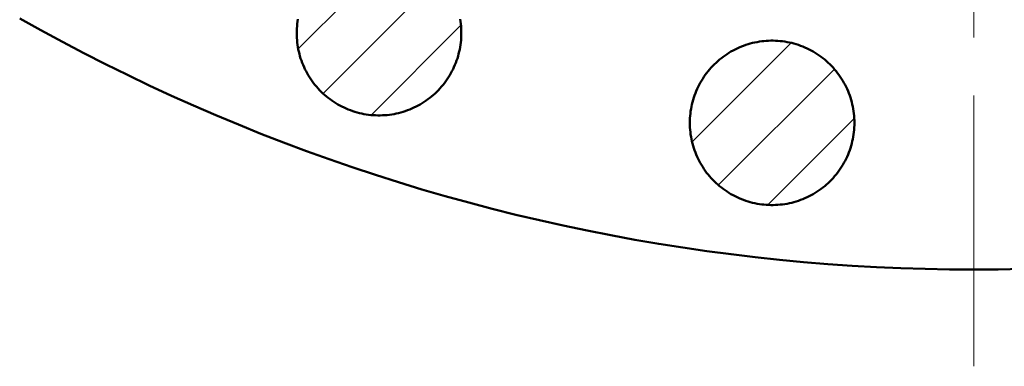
# Model space of a CAD drawing. Header units: millimetres. Extents: x 0 to 841, y 0 to 594.
# Tile 5 of 256: x 111 to 162, y 335 to 353. Entities that reach past the tile are written whole.
import ezdxf

# ---------------------------------------------------------------- set-up
doc = ezdxf.new("R2010")
doc.units = ezdxf.units.MM
doc.linetypes.add('EJE', pattern=[22, 14, -3, 2, -3])
for name, color, linetype, lineweight in [('ACH', 7, 'CONTINUOUS', 13), ('EJE', 7, 'EJE', 18), ('VIS', 7, 'CONTINUOUS', 50)]:
    doc.layers.add(name, color=color, linetype=linetype, lineweight=lineweight)

msp = doc.modelspace()

# ---------------------------------------------------------------- hatches: boundary and pattern name
at = {"layer": 'ACH'}
h = msp.add_hatch(dxfattribs=at)
h.set_pattern_fill('ANSI31', scale=0.8)
h.paths.add_polyline_path([(133.534, 352.219), (133.532, 352.099), (133.527, 351.978), (133.519, 351.858), (133.507, 351.739), (133.492, 351.619), (133.473, 351.501), (133.451, 351.382), (133.426, 351.265), (133.397, 351.148), (133.365, 351.032), (133.33, 350.917), (133.291, 350.803), (133.25, 350.69), (133.205, 350.579), (133.157, 350.468), (133.106, 350.359), (133.052, 350.252), (132.994, 350.146), (132.934, 350.042), (132.871, 349.94), (132.805, 349.839), (132.736, 349.74), (132.665, 349.644), (132.591, 349.549), (132.514, 349.456), (132.434, 349.366), (132.352, 349.278), (132.268, 349.192), (132.181, 349.109), (132.092, 349.028), (132.001, 348.95), (131.907, 348.875), (131.811, 348.802), (131.714, 348.732), (131.614, 348.664), (131.512, 348.6), (131.409, 348.538), (131.304, 348.48), (131.197, 348.424), (131.089, 348.371), (130.98, 348.322), (130.869, 348.275), (130.756, 348.232), (130.643, 348.192), (130.529, 348.155), (130.413, 348.122), (130.297, 348.091), (130.179, 348.064), (130.062, 348.041), (129.943, 348.02), (129.824, 348.003), (129.704, 347.99), (129.585, 347.979), (129.464, 347.973), (129.344, 347.969), (129.224, 347.969), (129.104, 347.973), (128.984, 347.979), (128.864, 347.99), (128.744, 348.003), (128.625, 348.02), (128.507, 348.041), (128.389, 348.064), (128.271, 348.091), (128.155, 348.122), (128.04, 348.155), (127.925, 348.192), (127.812, 348.232), (127.699, 348.275), (127.588, 348.322), (127.479, 348.371), (127.371, 348.424), (127.264, 348.48), (127.159, 348.538), (127.056, 348.6), (126.954, 348.664), (126.855, 348.732), (126.757, 348.802), (126.661, 348.875), (126.568, 348.95), (126.476, 349.028), (126.387, 349.109), (126.3, 349.192), (126.216, 349.278), (126.134, 349.366), (126.054, 349.456), (125.977, 349.549), (125.903, 349.644), (125.832, 349.74), (125.763, 349.839), (125.697, 349.94), (125.634, 350.042), (125.574, 350.146), (125.517, 350.252), (125.462, 350.359), (125.411, 350.468), (125.363, 350.579), (125.318, 350.69), (125.277, 350.803), (125.238, 350.917), (125.203, 351.032), (125.171, 351.148), (125.143, 351.265), (125.117, 351.382), (125.095, 351.501), (125.077, 351.619), (125.061, 351.739), (125.049, 351.858), (125.041, 351.978), (125.036, 352.099), (125.034, 352.219), (125.036, 352.339), (125.041, 352.459), (125.049, 352.579), (125.061, 352.699), (125.077, 352.818), (125.095, 352.937), (125.117, 353.055), (125.143, 353.173), (125.171, 353.29), (125.203, 353.406), (125.238, 353.521), (125.277, 353.635), (125.318, 353.748), (125.363, 353.859), (125.411, 353.969), (125.462, 354.078), (125.517, 354.186), (125.574, 354.292), (125.634, 354.396), (125.697, 354.498), (125.763, 354.599), (125.832, 354.697), (125.903, 354.794), (125.977, 354.889), (126.054, 354.981), (126.134, 355.072), (126.216, 355.16), (126.3, 355.245), (126.387, 355.328), (126.476, 355.409), (126.568, 355.487), (126.661, 355.563), (126.757, 355.636), (126.855, 355.706), (126.954, 355.773), (127.056, 355.838), (127.159, 355.899), (127.264, 355.958), (127.371, 356.014), (127.479, 356.066), (127.588, 356.116), (127.699, 356.162), (127.812, 356.206), (127.925, 356.246), (128.04, 356.283), (128.155, 356.316), (128.271, 356.346), (128.389, 356.373), (128.507, 356.397), (128.625, 356.417), (128.744, 356.434), (128.864, 356.448), (128.984, 356.458), (129.104, 356.465), (129.224, 356.468), (129.344, 356.468), (129.464, 356.465), (129.585, 356.458), (129.704, 356.448), (129.824, 356.434), (129.943, 356.417), (130.062, 356.397), (130.179, 356.373), (130.297, 356.346), (130.413, 356.316), (130.529, 356.283), (130.643, 356.246), (130.756, 356.206), (130.869, 356.162), (130.98, 356.116), (131.089, 356.066), (131.197, 356.014), (131.304, 355.958), (131.409, 355.899), (131.512, 355.838), (131.614, 355.773), (131.714, 355.706), (131.811, 355.636), (131.907, 355.563), (132.001, 355.487), (132.092, 355.409), (132.181, 355.328), (132.268, 355.245), (132.352, 355.16), (132.434, 355.072), (132.514, 354.981), (132.591, 354.889), (132.665, 354.794), (132.736, 354.697), (132.805, 354.599), (132.871, 354.498), (132.934, 354.396), (132.994, 354.292), (133.052, 354.186), (133.106, 354.078), (133.157, 353.969), (133.205, 353.859), (133.25, 353.748), (133.291, 353.635), (133.33, 353.521), (133.365, 353.406), (133.397, 353.29), (133.426, 353.173), (133.451, 353.055), (133.473, 352.937), (133.492, 352.818), (133.507, 352.699), (133.519, 352.579), (133.527, 352.459), (133.532, 352.339)])
h = msp.add_hatch(dxfattribs=at)
h.set_pattern_fill('ANSI31', scale=0.8)
h.paths.add_polyline_path([(153.837, 347.585), (153.836, 347.464), (153.83, 347.344), (153.822, 347.224), (153.81, 347.105), (153.795, 346.985), (153.776, 346.867), (153.754, 346.748), (153.729, 346.631), (153.7, 346.514), (153.668, 346.398), (153.633, 346.283), (153.595, 346.169), (153.553, 346.056), (153.508, 345.944), (153.46, 345.834), (153.409, 345.725), (153.355, 345.618), (153.298, 345.512), (153.237, 345.408), (153.174, 345.305), (153.108, 345.205), (153.04, 345.106), (152.968, 345.009), (152.894, 344.915), (152.817, 344.822), (152.738, 344.732), (152.656, 344.644), (152.571, 344.558), (152.484, 344.475), (152.395, 344.394), (152.304, 344.316), (152.21, 344.241), (152.114, 344.168), (152.017, 344.098), (151.917, 344.03), (151.816, 343.966), (151.712, 343.904), (151.607, 343.845), (151.501, 343.79), (151.393, 343.737), (151.283, 343.688), (151.172, 343.641), (151.06, 343.598), (150.946, 343.558), (150.832, 343.521), (150.716, 343.487), (150.6, 343.457), (150.483, 343.43), (150.365, 343.406), (150.246, 343.386), (150.127, 343.369), (150.008, 343.356), (149.888, 343.345), (149.768, 343.339), (149.647, 343.335), (149.527, 343.335), (149.407, 343.339), (149.287, 343.345), (149.167, 343.356), (149.047, 343.369), (148.928, 343.386), (148.81, 343.406), (148.692, 343.43), (148.575, 343.457), (148.458, 343.487), (148.343, 343.521), (148.228, 343.558), (148.115, 343.598), (148.003, 343.641), (147.892, 343.688), (147.782, 343.737), (147.674, 343.79), (147.567, 343.845), (147.462, 343.904), (147.359, 343.966), (147.257, 344.03), (147.158, 344.098), (147.06, 344.168), (146.964, 344.241), (146.871, 344.316), (146.779, 344.394), (146.69, 344.475), (146.603, 344.558), (146.519, 344.644), (146.437, 344.732), (146.358, 344.822), (146.281, 344.915), (146.206, 345.009), (146.135, 345.106), (146.066, 345.205), (146, 345.305), (145.937, 345.408), (145.877, 345.512), (145.82, 345.618), (145.766, 345.725), (145.715, 345.834), (145.667, 345.944), (145.622, 346.056), (145.58, 346.169), (145.542, 346.283), (145.506, 346.398), (145.474, 346.514), (145.446, 346.631), (145.42, 346.748), (145.398, 346.867), (145.38, 346.985), (145.365, 347.105), (145.353, 347.224), (145.344, 347.344), (145.339, 347.464), (145.337, 347.585), (145.339, 347.705), (145.344, 347.825), (145.353, 347.945), (145.365, 348.065), (145.38, 348.184), (145.398, 348.303), (145.42, 348.421), (145.446, 348.539), (145.474, 348.656), (145.506, 348.772), (145.542, 348.887), (145.58, 349.001), (145.622, 349.113), (145.667, 349.225), (145.715, 349.335), (145.766, 349.444), (145.82, 349.552), (145.877, 349.657), (145.937, 349.762), (146, 349.864), (146.066, 349.965), (146.135, 350.063), (146.206, 350.16), (146.281, 350.255), (146.358, 350.347), (146.437, 350.437), (146.519, 350.526), (146.603, 350.611), (146.69, 350.694), (146.779, 350.775), (146.871, 350.853), (146.964, 350.929), (147.06, 351.002), (147.158, 351.072), (147.257, 351.139), (147.359, 351.204), (147.462, 351.265), (147.567, 351.324), (147.674, 351.38), (147.782, 351.432), (147.892, 351.482), (148.003, 351.528), (148.115, 351.572), (148.228, 351.612), (148.343, 351.648), (148.458, 351.682), (148.575, 351.712), (148.692, 351.739), (148.81, 351.763), (148.928, 351.783), (149.047, 351.8), (149.167, 351.814), (149.287, 351.824), (149.407, 351.831), (149.527, 351.834), (149.647, 351.834), (149.768, 351.831), (149.888, 351.824), (150.008, 351.814), (150.127, 351.8), (150.246, 351.783), (150.365, 351.763), (150.483, 351.739), (150.6, 351.712), (150.716, 351.682), (150.832, 351.648), (150.946, 351.612), (151.06, 351.572), (151.172, 351.528), (151.283, 351.482), (151.393, 351.432), (151.501, 351.38), (151.607, 351.324), (151.712, 351.265), (151.816, 351.204), (151.917, 351.139), (152.017, 351.072), (152.114, 351.002), (152.21, 350.929), (152.304, 350.853), (152.395, 350.775), (152.484, 350.694), (152.571, 350.611), (152.656, 350.526), (152.738, 350.437), (152.817, 350.347), (152.894, 350.255), (152.968, 350.16), (153.04, 350.063), (153.108, 349.965), (153.174, 349.864), (153.237, 349.762), (153.298, 349.657), (153.355, 349.552), (153.409, 349.444), (153.46, 349.335), (153.508, 349.225), (153.553, 349.113), (153.595, 349.001), (153.633, 348.887), (153.668, 348.772), (153.7, 348.656), (153.729, 348.539), (153.754, 348.421), (153.776, 348.303), (153.795, 348.184), (153.81, 348.065), (153.822, 347.945), (153.83, 347.825), (153.836, 347.705)])

# ---------------------------------------------------------------- linework, layer by layer
at = {"layer": 'EJE'}
msp.add_line((160, 335), (160, 545), dxfattribs=at)
at = {"layer": 'VIS'}
for points in [[(110.727, 352.982), (111.825, 352.369), (112.93, 351.771), (114.042, 351.186), (115.162, 350.616), (116.288, 350.059), (117.422, 349.517), (118.562, 348.989), (119.709, 348.476), (120.863, 347.977), (122.022, 347.492), (123.188, 347.022), (124.359, 346.567), (125.536, 346.127), (126.718, 345.701), (127.906, 345.29), (129.098, 344.894), (130.296, 344.514), (131.498, 344.148), (132.705, 343.797), (133.916, 343.462), (135.131, 343.142), (136.35, 342.837), (137.573, 342.547), (138.799, 342.273), (140.029, 342.014), (141.262, 341.771), (142.498, 341.544), (143.736, 341.331), (144.977, 341.135), (146.221, 340.954), (147.467, 340.789), (148.714, 340.639), (149.964, 340.505), (151.215, 340.387), (152.467, 340.284), (153.721, 340.197), (154.976, 340.126), (156.231, 340.071), (157.487, 340.032), (158.743, 340.008), (160, 340), (161.257, 340.008), (162.513, 340.032)], [(133.534, 352.219), (133.532, 352.099), (133.527, 351.978), (133.519, 351.858), (133.507, 351.739), (133.492, 351.619), (133.473, 351.501), (133.451, 351.382), (133.426, 351.265), (133.397, 351.148), (133.365, 351.032), (133.33, 350.917), (133.291, 350.803), (133.25, 350.69), (133.205, 350.579), (133.157, 350.468), (133.106, 350.359), (133.052, 350.252), (132.994, 350.146), (132.934, 350.042), (132.871, 349.94), (132.805, 349.839), (132.736, 349.74), (132.665, 349.644), (132.591, 349.549), (132.514, 349.456), (132.434, 349.366), (132.352, 349.278), (132.268, 349.192), (132.181, 349.109), (132.092, 349.028), (132.001, 348.95), (131.907, 348.875), (131.811, 348.802), (131.714, 348.732), (131.614, 348.664), (131.512, 348.6), (131.409, 348.538), (131.304, 348.48), (131.197, 348.424), (131.089, 348.371), (130.98, 348.322), (130.869, 348.275), (130.756, 348.232), (130.643, 348.192), (130.529, 348.155), (130.413, 348.122), (130.297, 348.091), (130.179, 348.064), (130.062, 348.041), (129.943, 348.02), (129.824, 348.003), (129.704, 347.99), (129.585, 347.979), (129.464, 347.973), (129.344, 347.969), (129.224, 347.969), (129.104, 347.973), (128.984, 347.979), (128.864, 347.99), (128.744, 348.003), (128.625, 348.02), (128.507, 348.041), (128.389, 348.064), (128.271, 348.091), (128.155, 348.122), (128.04, 348.155), (127.925, 348.192), (127.812, 348.232), (127.699, 348.275), (127.588, 348.322), (127.479, 348.371), (127.371, 348.424), (127.264, 348.48), (127.159, 348.538), (127.056, 348.6), (126.954, 348.664), (126.855, 348.732), (126.757, 348.802), (126.661, 348.875), (126.568, 348.95), (126.476, 349.028), (126.387, 349.109), (126.3, 349.192), (126.216, 349.278), (126.134, 349.366), (126.054, 349.456), (125.977, 349.549), (125.903, 349.644), (125.832, 349.74), (125.763, 349.839), (125.697, 349.94), (125.634, 350.042), (125.574, 350.146), (125.517, 350.252), (125.462, 350.359), (125.411, 350.468), (125.363, 350.579), (125.318, 350.69), (125.277, 350.803), (125.238, 350.917), (125.203, 351.032), (125.171, 351.148), (125.143, 351.265), (125.117, 351.382), (125.095, 351.501), (125.077, 351.619), (125.061, 351.739), (125.049, 351.858), (125.041, 351.978), (125.036, 352.099), (125.034, 352.219), (125.036, 352.339), (125.041, 352.459), (125.049, 352.579), (125.061, 352.699), (125.077, 352.818), (125.095, 352.937)], [(133.473, 352.937), (133.492, 352.818), (133.507, 352.699), (133.519, 352.579), (133.527, 352.459), (133.532, 352.339), (133.534, 352.219)], [(153.837, 347.585), (153.836, 347.464), (153.83, 347.344), (153.822, 347.224), (153.81, 347.105), (153.795, 346.985), (153.776, 346.867), (153.754, 346.748), (153.729, 346.631), (153.7, 346.514), (153.668, 346.398), (153.633, 346.283), (153.595, 346.169), (153.553, 346.056), (153.508, 345.944), (153.46, 345.834), (153.409, 345.725), (153.355, 345.618), (153.298, 345.512), (153.237, 345.408), (153.174, 345.305), (153.108, 345.205), (153.04, 345.106), (152.968, 345.009), (152.894, 344.915), (152.817, 344.822), (152.738, 344.732), (152.656, 344.644), (152.571, 344.558), (152.484, 344.475), (152.395, 344.394), (152.304, 344.316), (152.21, 344.241), (152.114, 344.168), (152.017, 344.098), (151.917, 344.03), (151.816, 343.966), (151.712, 343.904), (151.607, 343.845), (151.501, 343.79), (151.393, 343.737), (151.283, 343.688), (151.172, 343.641), (151.06, 343.598), (150.946, 343.558), (150.832, 343.521), (150.716, 343.487), (150.6, 343.457), (150.483, 343.43), (150.365, 343.406), (150.246, 343.386), (150.127, 343.369), (150.008, 343.356), (149.888, 343.345), (149.768, 343.339), (149.647, 343.335), (149.527, 343.335), (149.407, 343.339), (149.287, 343.345), (149.167, 343.356), (149.047, 343.369), (148.928, 343.386), (148.81, 343.406), (148.692, 343.43), (148.575, 343.457), (148.458, 343.487), (148.343, 343.521), (148.228, 343.558), (148.115, 343.598), (148.003, 343.641), (147.892, 343.688), (147.782, 343.737), (147.674, 343.79), (147.567, 343.845), (147.462, 343.904), (147.359, 343.966), (147.257, 344.03), (147.158, 344.098), (147.06, 344.168), (146.964, 344.241), (146.871, 344.316), (146.779, 344.394), (146.69, 344.475), (146.603, 344.558), (146.519, 344.644), (146.437, 344.732), (146.358, 344.822), (146.281, 344.915), (146.206, 345.009), (146.135, 345.106), (146.066, 345.205), (146, 345.305), (145.937, 345.408), (145.877, 345.512), (145.82, 345.618), (145.766, 345.725), (145.715, 345.834), (145.667, 345.944), (145.622, 346.056), (145.58, 346.169), (145.542, 346.283), (145.506, 346.398), (145.474, 346.514), (145.446, 346.631), (145.42, 346.748), (145.398, 346.867), (145.38, 346.985), (145.365, 347.105), (145.353, 347.224), (145.344, 347.344), (145.339, 347.464), (145.337, 347.585), (145.339, 347.705), (145.344, 347.825), (145.353, 347.945), (145.365, 348.065), (145.38, 348.184), (145.398, 348.303), (145.42, 348.421), (145.446, 348.539), (145.474, 348.656), (145.506, 348.772), (145.542, 348.887), (145.58, 349.001), (145.622, 349.113), (145.667, 349.225), (145.715, 349.335), (145.766, 349.444), (145.82, 349.552), (145.877, 349.657), (145.937, 349.762), (146, 349.864), (146.066, 349.965), (146.135, 350.063), (146.206, 350.16), (146.281, 350.255), (146.358, 350.347), (146.437, 350.437), (146.519, 350.526), (146.603, 350.611), (146.69, 350.694), (146.779, 350.775), (146.871, 350.853), (146.964, 350.929), (147.06, 351.002), (147.158, 351.072), (147.257, 351.139), (147.359, 351.204), (147.462, 351.265), (147.567, 351.324), (147.674, 351.38), (147.782, 351.432), (147.892, 351.482), (148.003, 351.528), (148.115, 351.572), (148.228, 351.612), (148.343, 351.648), (148.458, 351.682), (148.575, 351.712), (148.692, 351.739), (148.81, 351.763), (148.928, 351.783), (149.047, 351.8), (149.167, 351.814), (149.287, 351.824), (149.407, 351.831), (149.527, 351.834), (149.647, 351.834), (149.768, 351.831), (149.888, 351.824), (150.008, 351.814), (150.127, 351.8), (150.246, 351.783), (150.365, 351.763), (150.483, 351.739), (150.6, 351.712), (150.716, 351.682), (150.832, 351.648), (150.946, 351.612), (151.06, 351.572), (151.172, 351.528), (151.283, 351.482), (151.393, 351.432), (151.501, 351.38), (151.607, 351.324), (151.712, 351.265), (151.816, 351.204), (151.917, 351.139), (152.017, 351.072), (152.114, 351.002), (152.21, 350.929), (152.304, 350.853), (152.395, 350.775), (152.484, 350.694), (152.571, 350.611), (152.656, 350.526), (152.738, 350.437), (152.817, 350.347), (152.894, 350.255), (152.968, 350.16), (153.04, 350.063), (153.108, 349.965), (153.174, 349.864), (153.237, 349.762), (153.298, 349.657), (153.355, 349.552), (153.409, 349.444), (153.46, 349.335), (153.508, 349.225), (153.553, 349.113), (153.595, 349.001), (153.633, 348.887), (153.668, 348.772), (153.7, 348.656), (153.729, 348.539), (153.754, 348.421), (153.776, 348.303), (153.795, 348.184), (153.81, 348.065), (153.822, 347.945), (153.83, 347.825), (153.836, 347.705), (153.837, 347.585)]]:
    msp.add_lwpolyline(points, dxfattribs=at)

doc.saveas('drawing.dxf')
